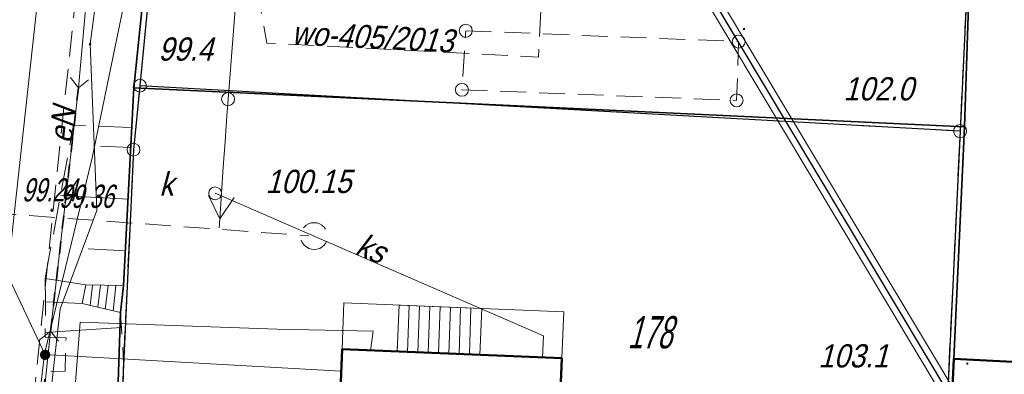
# Model space of a CAD drawing. Extents: x 6530721 to 6531385, y 5978377 to 5979143.
# Tile 126 of 146: x 6530913 to 6530951, y 5978992 to 5979006. Entities that reach past the tile are written whole.
import ezdxf

# ---------------------------------------------------------------- set-up
doc = ezdxf.new("R2010")
doc.units = 0
for name, pattern in [('AB_rokocin 2014-08-13 AC2004$0$1.0_0.5', [1.5, 1, -0.5]), ('AB_rokocin 2014-08-13 AC2004$0$823-500', [1.75, 1.25, -0.5]), ('AB_rokocin 2014-08-13 AC2004$0$ib05_500', [1, 0.5, -0.5]), ('AB_rokocin 2014-08-13 AC2004$0$l217_500', [2, 1.5, -0.5]), ('AB_rokocin 2014-08-13 AC2004$0$l219_500', [0]), ('AB_rokocin 2014-08-13 AC2004$0$mz1.0_0.5', [1.5, 1, -0.5])]:
    doc.linetypes.add(name, pattern=pattern)
for name, color, linetype, lineweight in [('AB-wymiarowa', 7, 'Continuous', 30), ('AB_rokocin 2014-08-13 AC2004$0$!arkusz4', 7, 'Continuous', 18), ('AB_rokocin 2014-08-13 AC2004$0$202-Punkt graniczny stabilizowany trwale', 7, 'Continuous', 18), ('AB_rokocin 2014-08-13 AC2004$0$211-Nr działki', 7, 'Continuous', 18), ('AB_rokocin 2014-08-13 AC2004$0$217-Granica konturu klasyfikcyjnego', 7, 'Continuous', 18), ('AB_rokocin 2014-08-13 AC2004$0$219-Linia granicy', 7, 'Continuous', 18), ('AB_rokocin 2014-08-13 AC2004$0$311-podpora obiektu trwale związanego z budynkiem (punkt)', 7, 'Continuous', 18), ('AB_rokocin 2014-08-13 AC2004$0$312-Budynek', 7, 'Continuous', 18), ('AB_rokocin 2014-08-13 AC2004$0$346-Wiata obrys', 7, 'Continuous', 18), ('AB_rokocin 2014-08-13 AC2004$0$352-schody (powierzchnia)', 7, 'Continuous', 18), ('AB_rokocin 2014-08-13 AC2004$0$510-Podpora jednosłupowa symb.-SEPOW', 7, 'Continuous', 18), ('AB_rokocin 2014-08-13 AC2004$0$623-Punkt rzędnej przewodu-SGPOD', 7, 'Continuous', 18), ('AB_rokocin 2014-08-13 AC2004$0$820-Skarpa nieumocniona', 7, 'Continuous', 18), ('AB_rokocin 2014-08-13 AC2004$0$823-Szczyt skarpy nieumocninej', 7, 'Continuous', 18), ('AB_rokocin 2014-08-13 AC2004$0$824-Podnóże skarpy nieumocninej', 7, 'Continuous', 18), ('AB_rokocin 2014-08-13 AC2004$0$chodnik (powierzchnia)', 7, 'Continuous', 18), ('AB_rokocin 2014-08-13 AC2004$0$krawężnik (linia)', 7, 'Continuous', 18), ('AB_rokocin 2014-08-13 AC2004$0$kółeczka', 1, 'Continuous', 18), ('AB_rokocin 2014-08-13 AC2004$0$ogrodzenie trwałe (linia)', 7, 'Continuous', 18), ('AB_rokocin 2014-08-13 AC2004$0$przepust (linia)', 7, 'Continuous', 18), ('AB_rokocin 2014-08-13 AC2004$0$przepust (linia) - symbol', 7, 'Continuous', 18), ('AB_rokocin 2014-08-13 AC2004$0$przewód elektroenergetyczny (linia)-SEPOD', 7, 'Continuous', 18), ('AB_rokocin 2014-08-13 AC2004$0$przewód elektroenergetyczny (linia)-SEPOD-Atr1', 7, 'Continuous', 18), ('AB_rokocin 2014-08-13 AC2004$0$przewód elektroenergetyczny niskiego napięcia (linia)-SEPOW - symbol', 7, 'Continuous', 18), ('AB_rokocin 2014-08-13 AC2004$0$przewód gazowy (linia)-SG', 7, 'Continuous', 18), ('AB_rokocin 2014-08-13 AC2004$0$przewód kanalizacyjny (linia)-SK', 7, 'Continuous', 18), ('AB_rokocin 2014-08-13 AC2004$0$przewód kanalizacyjny (linia)-SK-Atr1', 7, 'Continuous', 18), ('AB_rokocin 2014-08-13 AC2004$0$przewód kanalizacyjny - projektowany (linia)-SK', 7, 'Continuous', 18), ('AB_rokocin 2014-08-13 AC2004$0$przewód telekomunikacyjny (linia)-STPOD', 7, 'Continuous', 18), ('AB_rokocin 2014-08-13 AC2004$0$przewód wodociągowy (linia)-SW', 7, 'Continuous', 18), ('AB_rokocin 2014-08-13 AC2004$0$przewód wodociągowy - projektowany (linia)-SW', 7, 'Continuous', 18), ('AB_rokocin 2014-08-13 AC2004$0$przewód wodociągowy - projektowany (linia)-SW-Atr1', 7, 'Continuous', 18), ('AB_rokocin 2014-08-13 AC2004$0$punkt wysokościowy naturalny', 7, 'Continuous', 18), ('AB_rokocin 2014-08-13 AC2004$0$punkt wysokościowy naturalny-Atr2', 7, 'Continuous', 18), ('AB_rokocin 2014-08-13 AC2004$0$wysokosci_asfalt', 7, 'Continuous', 18), ('AB_rokocin 2014-08-13 AC2004$0$właz (punkt)-SK', 7, 'Continuous', 18), ('AB_rokocin 2014-08-13 AC2004$0$właz (punkt)-SK-Atr17', 7, 'Continuous', 18), ('AB_rokocin 2014-08-13 AC2004$0$właz (punkt)-SK-Atr2', 7, 'Continuous', 18), ('AB_rokocin 2014-08-13 AC2004$0$zasuwa (punkt)-SW', 7, 'Continuous', 18), ('AB_rokocin 2014-08-13 AC2004$0$zasuwa (punkt)-SW-Atr2', 7, 'Continuous', 18)]:
    doc.layers.add(name, color=color, linetype=linetype, lineweight=lineweight)
doc.styles.add('AB_rokocin 2014-08-13 AC2004$0$Standard', font='txt')
doc.linetypes.add('AB_rokocin 2014-08-13 AC2004$0$902-500', pattern='A,3.75,0,[1,ksztalty.shx,S=0.5,R=0,X=0,Y=0],3.75', length=7.5)

# ---------------------------------------------------------------- blocks, each defined once
blk = doc.blocks.new('AB_rokocin 2014-08-13 AC2004$0$WSP')
at = {"layer": 'AB_rokocin 2014-08-13 AC2004$0$kółeczka', "color": 0, "linetype": 'Continuous'}
blk.add_circle((0, 0), 0.1, dxfattribs=at)
blk = doc.blocks.new('AB_rokocin 2014-08-13 AC2004$0$US25')
at = {"linetype": 'Continuous', "lineweight": 0}
h = blk.add_hatch(color=0, dxfattribs=at)
edge = h.paths.add_edge_path()
edge.add_arc((0, 0), 0.2, 0, 360)
blk = doc.blocks.new('AB_rokocin 2014-08-13 AC2004$0$621')
at = {"linetype": 'Continuous', "lineweight": 0}
h = blk.add_hatch(color=0, dxfattribs=at)
edge = h.paths.add_edge_path()
edge.add_arc((0, 0), 0.05, 0, 360)
blk = doc.blocks.new('AB_rokocin 2014-08-13 AC2004$0$PW01')
at = {"linetype": 'Continuous', "lineweight": 13}
h = blk.add_hatch(color=0, dxfattribs=at)
edge = h.paths.add_edge_path()
edge.add_arc((0, 0), 0.045, 0, 360)
blk = doc.blocks.new('AB_rokocin 2014-08-13 AC2004$0$US22')
at = {"color": 0, "linetype": 'Continuous', "lineweight": 13}
blk.add_circle((0, 0), 0.25, dxfattribs=at)
blk = doc.blocks.new('AB_rokocin 2014-08-13 AC2004$0$510')
at = {"color": 0, "linetype": 'Continuous', "lineweight": 0}
blk.add_circle((0, 0), 0.25, dxfattribs=at)
blk = doc.blocks.new('AB_rokocin 2014-08-13 AC2004$0$311')
at = {"color": 0, "linetype": 'Continuous', "lineweight": 0}
blk.add_circle((0, 0), 0.25, dxfattribs=at)
blk = doc.blocks.new('AB_rokocin 2014-08-13 AC2004$0$PE04')
at = {"color": 0, "linetype": 'Continuous', "lineweight": 13}
for p, q in [((4.65, 0), (3.784, 0.5)), ((0.65, 0), (0, 0)), ((0.65, 0), (1.65, 0)), ((1.65, 0), (2.65, 0)), ((2.65, 0), (3.65, 0)), ((3.65, 0), (4.65, 0)), ((4.65, 0), (3.784, -0.5)), ((4.65, 0), (5, 0))]:
    blk.add_line(p, q, dxfattribs=at)
blk = doc.blocks.new('AB_rokocin 2014-08-13 AC2004$0$IB05')
at = {"color": 0, "linetype": 'Continuous', "lineweight": 13}
for q in [(0.354, 0.354), (0.354, -0.354)]:
    blk.add_line((0, 0), q, dxfattribs=at)
blk = doc.blocks.new('AB_rokocin 2014-08-13 AC2004$0$202')
at = {"color": 0, "linetype": 'Continuous', "lineweight": 0}
blk.add_circle((0, 0), 0.25, dxfattribs=at)
blk = doc.blocks.new('AB_rokocin 2014-08-13 AC2004')
at = {"layer": 'AB_rokocin 2014-08-13 AC2004$0$!arkusz4', "color": 7, "linetype": 'Continuous', "lineweight": 0}
blk.add_lwpolyline([(6531015.946, 5978502.881), (6530759.65, 5978931.7), (6530925.765, 5979030.983), (6531182.061, 5978602.165)], close=True, dxfattribs=at)
blk.add_lwpolyline([(6530759.65, 5978931.7), (6530925.765, 5979030.983), (6531182.061, 5978602.165), (6531016.032, 5978503.224), (6530759.65, 5978931.7)], dxfattribs=at)
blk.add_lwpolyline([(6530759.65, 5978931.7), (6530925.765, 5979030.983), (6531182.061, 5978602.165), (6531016.032, 5978503.224), (6530759.65, 5978931.7)], dxfattribs=at)
at = {"layer": 'AB_rokocin 2014-08-13 AC2004$0$!arkusz4', "color": 7, "linetype": 'Continuous', "lineweight": 30}
blk.add_lwpolyline([(6531016.032, 5978503.224), (6530759.993, 5978931.613), (6530925.679, 5979030.64), (6531181.745, 5978602.254)], close=True, dxfattribs=at)
at = {"layer": 'AB_rokocin 2014-08-13 AC2004$0$!arkusz4', "color": 7, "linetype": 'Continuous', "lineweight": 18}
blk.add_lwpolyline([(6531016.118, 5978503.567), (6530760.336, 5978931.527), (6530925.593, 5979030.297), (6531181.375, 5978602.338)], close=True, dxfattribs=at)
at = {"layer": 'AB_rokocin 2014-08-13 AC2004$0$217-Granica konturu klasyfikcyjnego', "color": 3, "linetype": 'AB_rokocin 2014-08-13 AC2004$0$l217_500', "lineweight": 18, "flags": 128}
for points in [[(6530917.63, 5979003.67), (6530920.04, 5979028.58)], [(6530917.63, 5979003.67), (6530920.04, 5979028.58)], [(6530949.37, 5979001.91), (6530949.81, 5979011.23)], [(6530949.37, 5979001.91), (6530949.81, 5979011.23)], [(6530917.38, 5979001.19), (6530917.63, 5979003.67)], [(6530917.38, 5979001.19), (6530917.63, 5979003.67)], [(6530917.63, 5979003.67), (6530949.37, 5979001.91)], [(6530917.63, 5979003.67), (6530949.37, 5979001.91)], [(6530948.62, 5978986.19), (6530949.37, 5979001.91)], [(6530948.62, 5978986.19), (6530949.37, 5979001.91)], [(6530916.33, 5978978.65), (6530917.38, 5979001.19)], [(6530916.33, 5978978.65), (6530917.38, 5979001.19)]]:
    blk.add_lwpolyline(points, dxfattribs=at)
at = {"layer": 'AB_rokocin 2014-08-13 AC2004$0$219-Linia granicy', "color": 92, "linetype": 'AB_rokocin 2014-08-13 AC2004$0$l219_500', "lineweight": 30, "flags": 128}
for points in [[(6530920.04, 5979028.58), (6530917.63, 5979003.67)], [(6530920.04, 5979028.58), (6530917.63, 5979003.67)], [(6530949.81, 5979011.23), (6530949.37, 5979001.91)], [(6530949.81, 5979011.23), (6530949.37, 5979001.91)], [(6530917.63, 5979003.67), (6530917.38, 5979001.19)], [(6530917.63, 5979003.67), (6530917.38, 5979001.19)], [(6530949.37, 5979001.91), (6530917.63, 5979003.67)], [(6530949.37, 5979001.91), (6530917.63, 5979003.67)], [(6530949.37, 5979001.91), (6530948.62, 5978986.19)], [(6530949.37, 5979001.91), (6530948.62, 5978986.19)], [(6530917.38, 5979001.19), (6530916.33, 5978978.65)], [(6530917.38, 5979001.19), (6530916.33, 5978978.65)]]:
    blk.add_lwpolyline(points, dxfattribs=at)
at = {"layer": 'AB_rokocin 2014-08-13 AC2004$0$312-Budynek', "color": 250, "linetype": 'Continuous', "lineweight": 50, "flags": 128}
for points in [[(6530925.12, 5978985.28), (6530925.45, 5978993.46)], [(6530925.45, 5978993.46), (6530933.96, 5978993.11)], [(6530933.96, 5978993.11), (6530933.62, 5978984.93)], [(6530948.76, 5978985.49), (6530949.13, 5978993.08)], [(6530949.13, 5978993.08), (6530953.93, 5978992.84)]]:
    blk.add_lwpolyline(points, dxfattribs=at)
at = {"layer": 'AB_rokocin 2014-08-13 AC2004$0$346-Wiata obrys', "color": 7, "linetype": 'AB_rokocin 2014-08-13 AC2004$0$1.0_0.5', "lineweight": 18, "flags": 128}
blk.add_lwpolyline([(6530930.24, 5979005.8), (6530940.8, 5979005.38), (6530940.72, 5979003.1), (6530930.09, 5979003.51)], close=True, dxfattribs=at)
at = {"layer": 'AB_rokocin 2014-08-13 AC2004$0$352-schody (powierzchnia)', "color": 252, "linetype": 'Continuous', "lineweight": 18}
for p, q in [((6530913.96, 5978996.2), (6530915.53, 5978995.95)), ((6530913.97, 5978995.29), (6530913.96, 5978996.2)), ((6530915.53, 5978995.95), (6530915.4, 5978995.23)), ((6530915.53, 5978995.95), (6530917, 5978995.92)), ((6530915.8, 5978995.94), (6530915.7, 5978995.15)), ((6530916.1, 5978995.94), (6530916, 5978995.09)), ((6530916.4, 5978995.92), (6530916.29, 5978995.01)), ((6530916.7, 5978995.92), (6530916.59, 5978994.95)), ((6530917, 5978995.92), (6530916.88, 5978994.88)), ((6530915.4, 5978995.23), (6530913.97, 5978995.29)), ((6530916.88, 5978994.88), (6530915.4, 5978995.23)), ((6530925.52, 5978995.26), (6530925.45, 5978993.46)), ((6530934.03, 5978994.91), (6530925.52, 5978995.26)), ((6530927.66, 5978995.17), (6530927.58, 5978993.37)), ((6530930.86, 5978995.04), (6530927.66, 5978995.17)), ((6530928.05, 5978995.15), (6530927.98, 5978993.35)), ((6530928.45, 5978995.14), (6530928.38, 5978993.34)), ((6530928.85, 5978995.12), (6530928.78, 5978993.32)), ((6530929.25, 5978995.1), (6530929.18, 5978993.3)), ((6530929.65, 5978995.09), (6530929.58, 5978993.29)), ((6530930.04, 5978995.07), (6530929.98, 5978993.27)), ((6530930.44, 5978995.06), (6530930.38, 5978993.26)), ((6530930.79, 5978993.24), (6530930.86, 5978995.04)), ((6530933.96, 5978993.11), (6530934.03, 5978994.91)), ((6530927.6, 5978993.77), (6530927.58, 5978993.37)), ((6530925.45, 5978993.46), (6530933.96, 5978993.11)), ((6530927.58, 5978993.37), (6530930.79, 5978993.24))]:
    blk.add_line(p, q, dxfattribs=at)
at = {"layer": 'AB_rokocin 2014-08-13 AC2004$0$820-Skarpa nieumocniona', "color": 252, "linetype": 'Continuous', "lineweight": 18}
for p, q in [((6530917.28, 5979001.27), (6530916.1, 5979001.33)), ((6530917.17, 5978999.27), (6530914.55, 5978999.41)), ((6530917.07, 5978997.27), (6530915.63, 5978997.35)), ((6530916.92, 5978994.3), (6530913.96, 5978994.11))]:
    blk.add_line(p, q, dxfattribs=at)
at = {"layer": 'AB_rokocin 2014-08-13 AC2004$0$823-Szczyt skarpy nieumocninej', "color": 252, "linetype": 'AB_rokocin 2014-08-13 AC2004$0$823-500', "lineweight": 18, "flags": 128}
blk.add_lwpolyline([(6530916.98, 5978985.29), (6530917, 5978992.94), (6530916.88, 5978994.88)], dxfattribs=at)
at = {"layer": 'AB_rokocin 2014-08-13 AC2004$0$824-Podnóże skarpy nieumocninej', "color": 252, "linetype": 'AB_rokocin 2014-08-13 AC2004$0$823-500', "lineweight": 18, "flags": 128}
for points in [[(6530913.96, 5978996.2), (6530915.06, 5979002.14), (6530917.31, 5979002.05)], [(6530913.32, 5978985.83), (6530913.97, 5978992.59), (6530914.73, 5978992.6), (6530914.77, 5978993.9), (6530913.96, 5978993.92), (6530913.98, 5978995.29)]]:
    blk.add_lwpolyline(points, dxfattribs=at)
at = {"layer": 'AB_rokocin 2014-08-13 AC2004$0$chodnik (powierzchnia)', "color": 252, "linetype": 'AB_rokocin 2014-08-13 AC2004$0$mz1.0_0.5', "lineweight": 18, "flags": 128}
blk.add_lwpolyline([(6530918.98, 5979019.56), (6530916.46, 5979019.7), (6530913.19, 5978988.51)], dxfattribs=at)
at = {"layer": 'AB_rokocin 2014-08-13 AC2004$0$krawężnik (linia)', "color": 252, "linetype": 'Continuous', "lineweight": 18, "flags": 128}
blk.add_lwpolyline([(6530904.673, 5978908.37), (6530904.73, 5978917.41), (6530907.73, 5978953.25), (6530911.65, 5978988.64), (6530917.66, 5979043.57), (6530921.41, 5979078.89), (6530923.24, 5979099.89), (6530924.59, 5979119.74)], dxfattribs=at)
at = {"layer": 'AB_rokocin 2014-08-13 AC2004$0$kółeczka', "color": 7, "linetype": 'ByBlock'}
blk.add_point((6530914.226, 5978998.844, 99.359), dxfattribs=at)
blk.add_point((6530914.226, 5978998.844, 99.359), dxfattribs=at)
blk.add_point((6530914.226, 5978998.844, 99.359), dxfattribs=at)
at = {"layer": 'AB_rokocin 2014-08-13 AC2004$0$kółeczka', "color": 1, "linetype": 'ByBlock'}
blk.add_point((6530914.226, 5978998.844, 99.359), dxfattribs=at)
at = {"layer": 'AB_rokocin 2014-08-13 AC2004$0$ogrodzenie trwałe (linia)', "color": 252, "linetype": 'AB_rokocin 2014-08-13 AC2004$0$902-500', "lineweight": 35, "flags": 128}
for points in [[(6530968.1, 5979107.23), (6530935.74, 5979122.88), (6530932.64, 5979121.91), (6530928.81, 5979120.41), (6530925.24, 5979084.31), (6530921.69, 5979046.3), (6530921.31, 5979043.38), (6530920.82, 5979037.05), (6530919.99, 5979028.18), (6530919.19, 5979020.84), (6530919.1, 5979019.79), (6530918.15, 5979011.23), (6530917.81, 5979007.61), (6530917.39, 5979003.59), (6530917, 5978995.92), (6530916.88, 5978994.88)], [(6530949.99, 5979015.82), (6530949.54, 5979002.07), (6530917.39, 5979003.59)], [(6530949.54, 5979002.07), (6530949.13, 5978993.08), (6530948.76, 5978985.49), (6530948.41, 5978976.37)], [(6530916.88, 5978994.88), (6530916.52, 5978984.11), (6530916.33, 5978978.65), (6530948.41, 5978976.37)]]:
    blk.add_lwpolyline(points, dxfattribs=at)
at = {"layer": 'AB_rokocin 2014-08-13 AC2004$0$przepust (linia)', "color": 7, "linetype": 'AB_rokocin 2014-08-13 AC2004$0$ib05_500', "lineweight": 35, "flags": 128}
blk.add_lwpolyline([(6530914.17, 5978994.16), (6530915.25, 5979003.59)], dxfattribs=at)
at = {"layer": 'AB_rokocin 2014-08-13 AC2004$0$przewód elektroenergetyczny (linia)-SEPOD', "color": 1, "linetype": 'Continuous', "lineweight": 18, "flags": 128}
blk.add_lwpolyline([(6530910.36, 5978958.43), (6530911.77, 5978972.67), (6530912.92, 5978981.64), (6530913.45, 5978987.15), (6530914.17, 5978994.16), (6530915.25, 5979003.59), (6530915.64, 5979007.93), (6530915.99, 5979011.7), (6530916.7, 5979018.28), (6530918.42, 5979018.19), (6530918.54, 5979019.15), (6530919.23, 5979028.81), (6530920.01, 5979036.77), (6530920.65, 5979043.54), (6530921.01, 5979046.95), (6530922.09, 5979057.75), (6530921.18, 5979057.96), (6530921.31, 5979059.93), (6530921.6, 5979062.75), (6530922.88, 5979073.87), (6530924.43, 5979091.01)], dxfattribs=at)
at = {"layer": 'AB_rokocin 2014-08-13 AC2004$0$przewód gazowy (linia)-SG', "color": 40, "linetype": 'Continuous', "lineweight": 18, "flags": 128}
for points in [[(6530920.17, 5979048.22), (6530919.83, 5979044.79), (6530919.75, 5979043.69), (6530917.87, 5979021.74), (6530915.7, 5979005.28), (6530915.96, 5978998.83), (6530914.54, 5978995.02), (6530911.45, 5978967.41), (6530911.13, 5978962.57), (6530908.69, 5978941.64), (6530906.49, 5978918.51)], [(6530920.17, 5979048.22), (6530919.83, 5979044.79), (6530919.75, 5979043.69), (6530917.87, 5979021.74), (6530915.7, 5979005.28), (6530915.96, 5978998.83), (6530914.54, 5978995.02), (6530911.45, 5978967.41), (6530911.13, 5978962.57), (6530910.26, 5978954.62)], [(6530920.17, 5979048.22), (6530919.83, 5979044.79), (6530919.75, 5979043.69), (6530917.87, 5979021.74), (6530915.7, 5979005.28), (6530915.96, 5978998.83), (6530914.54, 5978995.02), (6530911.45, 5978967.41), (6530911.13, 5978962.57), (6530910.26, 5978954.62)]]:
    blk.add_lwpolyline(points, dxfattribs=at)
at = {"layer": 'AB_rokocin 2014-08-13 AC2004$0$przewód kanalizacyjny (linia)-SK', "color": 34, "linetype": 'Continuous', "lineweight": 18, "flags": 128}
blk.add_lwpolyline([(6530920.54, 5978999.5), (6530933.25, 5978993.98), (6530933.21, 5978993.14)], dxfattribs=at)
at = {"layer": 'AB_rokocin 2014-08-13 AC2004$0$przewód kanalizacyjny - projektowany (linia)-SK', "color": 32, "linetype": 'AB_rokocin 2014-08-13 AC2004$0$1.0_0.5', "lineweight": 18, "flags": 128}
blk.add_lwpolyline([(6530905.86, 5978999.18), (6530924.17, 5978997.85)], dxfattribs=at)
blk.add_lwpolyline([(6530924.68, 5978997.42), (6530924.59, 5978997.36), (6530924.48, 5978997.33), (6530924.37, 5978997.32), (6530924.27, 5978997.33), (6530924.16, 5978997.36), (6530924.07, 5978997.42), (6530923.98, 5978997.49), (6530923.92, 5978997.58), (6530923.87, 5978997.67), (6530923.85, 5978997.78), (6530923.85, 5978997.89), (6530923.87, 5978998), (6530923.92, 5978998.1), (6530923.98, 5978998.19), (6530924.06, 5978998.26), (6530924.15, 5978998.32), (6530924.26, 5978998.35), (6530924.37, 5978998.36), (6530924.47, 5978998.35), (6530924.58, 5978998.32), (6530924.67, 5978998.26), (6530924.76, 5978998.19), (6530924.82, 5978998.1), (6530924.87, 5978998.01), (6530924.89, 5978997.9), (6530924.89, 5978997.79), (6530924.87, 5978997.68), (6530924.82, 5978997.58), (6530924.76, 5978997.49)], close=True, dxfattribs=at)
at = {"layer": 'AB_rokocin 2014-08-13 AC2004$0$przewód telekomunikacyjny (linia)-STPOD', "color": 30, "linetype": 'Continuous', "lineweight": 18, "flags": 128}
for points in [[(6530918.611, 5979130.768), (6530918.06, 5979122.93), (6530918.45, 5979118.32), (6530918.02, 5979108.92), (6530917.76, 5979106.28), (6530916.21, 5979094.74), (6530915.14, 5979086.17), (6530914.33, 5979075.61), (6530913, 5979061.13), (6530909.81, 5979052.24), (6530908.32, 5979044.96), (6530907.56, 5979039.91), (6530906.3, 5979028.29), (6530904.79, 5979016.72), (6530903.84, 5979004.35), (6530902.83, 5978990.59), (6530901.99, 5978975.61), (6530901.79, 5978970.5), (6530901.07, 5978964.3), (6530900.54, 5978957.41), (6530912.13, 5978956.74), (6530913.92, 5978976.55), (6530915.32, 5978994.51)], [(6530915.32, 5978994.51), (6530922.93, 5978994.24), (6530926.66, 5978994.16), (6530926.55, 5978993.41)]]:
    blk.add_lwpolyline(points, dxfattribs=at)
at = {"layer": 'AB_rokocin 2014-08-13 AC2004$0$przewód wodociągowy (linia)-SW', "color": 5, "linetype": 'Continuous', "lineweight": 18, "flags": 128}
for points in [[(6530909.2, 5978955.67), (6530910.66, 5978966.22), (6530911.36, 5978971.06), (6530912.06, 5978977.39), (6530913.94, 5978993.28), (6530915.78, 5979000.87), (6530918.12, 5979012.2), (6530918.84, 5979016.67), (6530919.87, 5979032.14), (6530920.16, 5979036.99)], [(6530925.42, 5978992.6), (6530913.94, 5978993.25)]]:
    blk.add_lwpolyline(points, dxfattribs=at)
at = {"layer": 'AB_rokocin 2014-08-13 AC2004$0$przewód wodociągowy - projektowany (linia)-SW', "color": 5, "linetype": 'AB_rokocin 2014-08-13 AC2004$0$1.0_0.5', "lineweight": 18, "flags": 128}
blk.add_lwpolyline([(6530920.63, 5979016.32), (6530922.54, 5979005.32), (6530933.06, 5979004.78), (6530933.15, 5979006.83)], dxfattribs=at)
at = {"layer": 'AB_rokocin 2014-08-13 AC2004$0$zasuwa (punkt)-SW-Atr2', "color": 5, "linetype": 'ByBlock', "flags": 128}
blk.add_lwpolyline([(6530913.96, 5978993.24), (6530911.85, 5978997.71), (6530908.611, 5978997.71)], dxfattribs=at)
at = {"layer": 'AB_rokocin 2014-08-13 AC2004$0$202-Punkt graniczny stabilizowany trwale', "color": 7, "linetype": 'Continuous', "lineweight": 18, "rotation": 171.887}
for p in [(6530917.63, 5979003.67), (6530949.37, 5979001.91), (6530917.38, 5979001.19)]:
    blk.add_blockref('AB_rokocin 2014-08-13 AC2004$0$202', p, dxfattribs=at)
at = {"layer": 'AB_rokocin 2014-08-13 AC2004$0$311-podpora obiektu trwale związanego z budynkiem (punkt)', "color": 7, "linetype": 'Continuous', "lineweight": 18, "rotation": 180}
for p in [(6530930.24, 5979005.8), (6530940.8, 5979005.38), (6530930.09, 5979003.51), (6530940.72, 5979003.1)]:
    blk.add_blockref('AB_rokocin 2014-08-13 AC2004$0$311', p, dxfattribs=at)
at = {"layer": 'AB_rokocin 2014-08-13 AC2004$0$510-Podpora jednosłupowa symb.-SEPOW', "color": 7, "linetype": 'Continuous', "lineweight": 18}
blk.add_blockref('AB_rokocin 2014-08-13 AC2004$0$510', (6530921.04, 5979003.15), dxfattribs=at)
at = {"layer": 'AB_rokocin 2014-08-13 AC2004$0$623-Punkt rzędnej przewodu-SGPOD', "color": 52, "linetype": 'Continuous', "lineweight": 18, "rotation": 359.808}
blk.add_blockref('AB_rokocin 2014-08-13 AC2004$0$621', (6530915.7, 5979005.28), dxfattribs=at)
at = {"layer": 'AB_rokocin 2014-08-13 AC2004$0$kółeczka', "color": 252, "linetype": 'Continuous', "xscale": 0.5, "yscale": 0.5, "zscale": 0.5}
blk.add_blockref('AB_rokocin 2014-08-13 AC2004$0$WSP', (6530914.226, 5978998.844), dxfattribs=at)
at = {"layer": 'AB_rokocin 2014-08-13 AC2004$0$przepust (linia) - symbol', "color": 7, "linetype": 'Continuous', "lineweight": 35}
for p, rotation in [((6530915.25, 5979003.59), 83.46600000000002), ((6530914.17, 5978994.16), 263.466)]:
    blk.add_blockref('AB_rokocin 2014-08-13 AC2004$0$IB05', p, dxfattribs=dict(at, rotation=rotation))
at = {"layer": 'AB_rokocin 2014-08-13 AC2004$0$przewód elektroenergetyczny niskiego napięcia (linia)-SEPOW - symbol', "color": 1, "linetype": 'Continuous', "lineweight": 18}
for rotation in [85.56200000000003, 266.0059999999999]:
    blk.add_blockref('AB_rokocin 2014-08-13 AC2004$0$PE04', (6530921.04, 5979003.15), dxfattribs=dict(at, rotation=rotation))
at = {"layer": 'AB_rokocin 2014-08-13 AC2004$0$punkt wysokościowy naturalny', "color": 7, "linetype": 'Continuous', "lineweight": 13}
for p in [(6530941.01, 5979005.87), (6530917.39, 5979003.59), (6530949.54, 5979002.07), (6530949.65, 5978992.9)]:
    blk.add_blockref('AB_rokocin 2014-08-13 AC2004$0$PW01', p, dxfattribs=at)
at = {"layer": 'AB_rokocin 2014-08-13 AC2004$0$właz (punkt)-SK', "color": 7, "linetype": 'Continuous', "lineweight": 18, "rotation": 359.989}
blk.add_blockref('AB_rokocin 2014-08-13 AC2004$0$US22', (6530920.54, 5978999.5), dxfattribs=at)
at = {"layer": 'AB_rokocin 2014-08-13 AC2004$0$zasuwa (punkt)-SW', "color": 7, "linetype": 'Continuous', "lineweight": 13, "rotation": 0.019}
blk.add_blockref('AB_rokocin 2014-08-13 AC2004$0$US25', (6530913.96, 5978993.24), dxfattribs=at)
at = {"layer": 'AB_rokocin 2014-08-13 AC2004$0$211-Nr działki', "color": 92, "linetype": 'Continuous', "lineweight": 30, "style": 'AB_rokocin 2014-08-13 AC2004$0$Standard', "oblique": 15, "width": 0.616}
blk.add_text('178', height=1.25, dxfattribs=at).set_placement((6530936.5, 5978993.49))
at = {"layer": 'AB_rokocin 2014-08-13 AC2004$0$przewód elektroenergetyczny (linia)-SEPOD-Atr1', "color": 1, "linetype": 'ByBlock', "lineweight": 20, "style": 'AB_rokocin 2014-08-13 AC2004$0$Standard', "oblique": 15, "width": 0.9}
blk.add_text('eN', height=0.9, rotation=84.144, dxfattribs=at).set_placement((6530915, 5979001.41))
at = {"layer": 'AB_rokocin 2014-08-13 AC2004$0$przewód kanalizacyjny (linia)-SK-Atr1', "color": 34, "linetype": 'ByBlock', "lineweight": 20, "style": 'AB_rokocin 2014-08-13 AC2004$0$Standard', "oblique": 15, "width": 0.9}
blk.add_text('ks', height=0.9, rotation=337.496, dxfattribs=at).set_placement((6530925.91, 5978997.16))
at = {"layer": 'AB_rokocin 2014-08-13 AC2004$0$przewód wodociągowy - projektowany (linia)-SW-Atr1', "color": 5, "linetype": 'ByBlock', "lineweight": 20, "style": 'AB_rokocin 2014-08-13 AC2004$0$Standard', "oblique": 15, "width": 0.9}
blk.add_text('wo-405/2013', height=0.9, rotation=357.061, dxfattribs=at).set_placement((6530923.49, 5979005.27))
at = {"layer": 'AB_rokocin 2014-08-13 AC2004$0$punkt wysokościowy naturalny-Atr2', "color": 252, "linetype": 'ByBlock', "lineweight": 20, "style": 'AB_rokocin 2014-08-13 AC2004$0$Standard', "oblique": 15, "width": 0.9}
for s, p in [('99.4', (6530918.34, 5979004.64)), ('102.0', (6530944.85, 5979003.1)), ('103.1', (6530943.88, 5978992.75))]:
    blk.add_text(s, height=0.9, dxfattribs=at).set_placement(p)
at = {"layer": 'AB_rokocin 2014-08-13 AC2004$0$wysokosci_asfalt', "color": 252, "linetype": 'ByBlock', "lineweight": 20, "style": 'AB_rokocin 2014-08-13 AC2004$0$Standard', "oblique": 15, "width": 0.7}
for s, p in [('99.24', (6530913.062, 5978999.182)), ('99.36', (6530914.496, 5978998.934))]:
    blk.add_text(s, height=0.9, dxfattribs=at).set_placement(p)
at = {"layer": 'AB_rokocin 2014-08-13 AC2004$0$właz (punkt)-SK-Atr17', "color": 34, "linetype": 'ByBlock', "lineweight": 20, "style": 'AB_rokocin 2014-08-13 AC2004$0$Standard', "oblique": 15, "width": 0.9}
blk.add_text('k', height=0.9, dxfattribs=at).set_placement((6530918.38, 5978999.41))
at = {"layer": 'AB_rokocin 2014-08-13 AC2004$0$właz (punkt)-SK-Atr2', "color": 34, "linetype": 'ByBlock', "lineweight": 20, "style": 'AB_rokocin 2014-08-13 AC2004$0$Standard', "oblique": 15, "width": 0.9}
blk.add_text('100.15', height=0.9, dxfattribs=at).set_placement((6530922.49, 5978999.51))

msp = doc.modelspace()

# ---------------------------------------------------------------- block references
at = {"layer": 'AB-wymiarowa'}
msp.add_blockref('AB_rokocin 2014-08-13 AC2004', (0, 0), dxfattribs=at)

doc.saveas('drawing.dxf')
